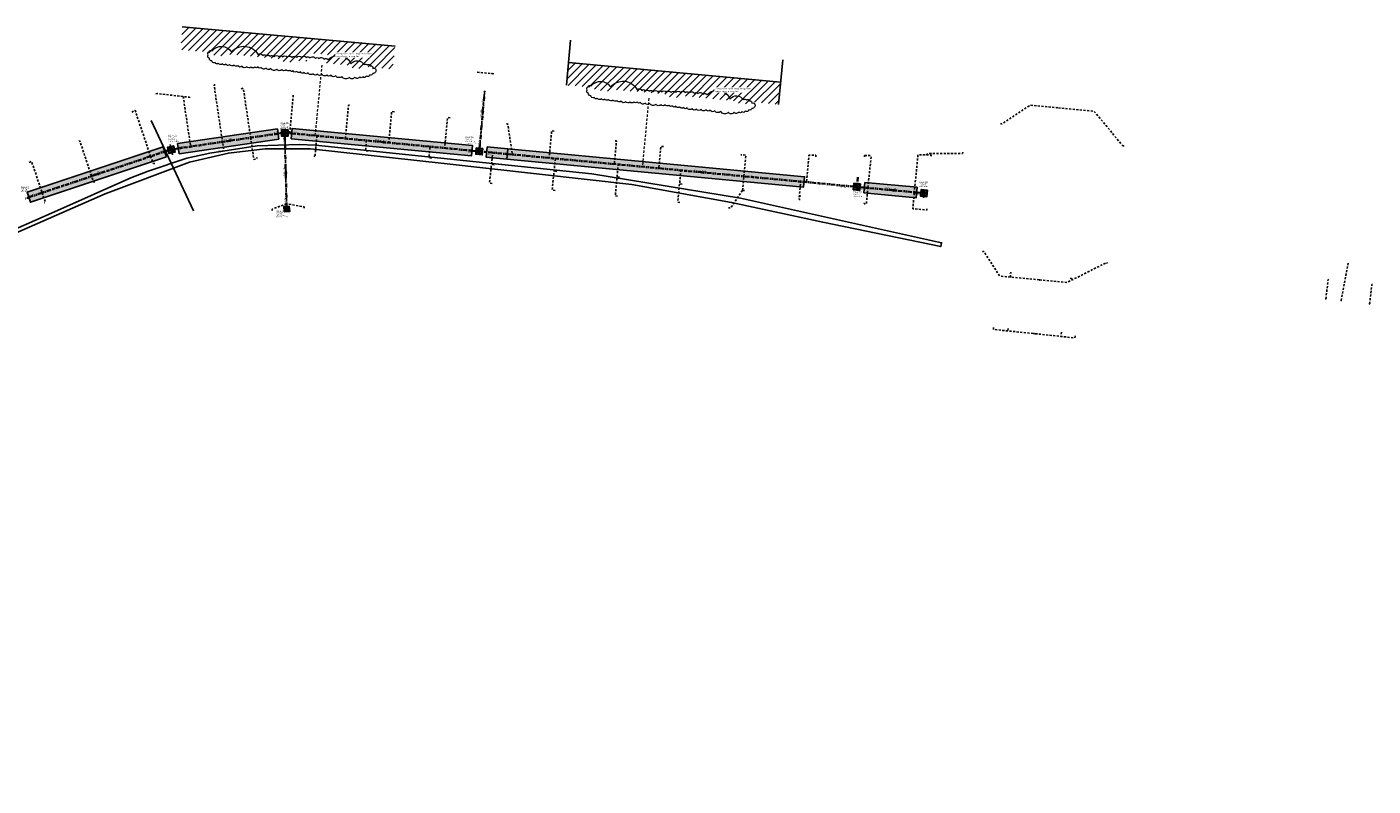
# Model space of a CAD drawing. Header units: metres. Extents: x 0 to 200176, y 0 to 356276.
# Tile 6 of 52: x 197809 to 198129, y 355981 to 356162. Entities that reach past the tile are written whole.
import ezdxf
from ezdxf.enums import TextEntityAlignment as Align

# ---------------------------------------------------------------- set-up
doc = ezdxf.new("R2010")
doc.units = ezdxf.units.M
for name, pattern in [('RI-HWA_HUISAANSLUITING', [4.8, 3, -1.8]), ('RI-HWA_KOLKAANSLUITING', [4.3, 2.5, -1.8]), ('RI-ITR', [10.4, 5, -1.8, 0, -1.8, 0, -1.8])]:
    doc.linetypes.add(name, pattern=pattern)
for name, color, linetype, lineweight in [('-Verhard oppervlak-A', 210, 'Continuous', 5), ('N-WE-RI-HWA_HUISAANSLUITING_PVC-G', 150, 'RI-HWA_HUISAANSLUITING', 18), ('N-WE-RI-ITR_STROOMRICHTING-S', 170, 'Continuous', 25), ('N-WE-RI-ITR_TRANSPORTLEIDING-G', 170, 'RI-ITR', 35), ('X-XX-AL-AANPIJLING-M', 7, 'Continuous', 18)]:
    doc.layers.add(name, color=color, linetype=linetype, lineweight=lineweight)
for name, color, linetype in [('N-WE-RI-HWA_HULPSTUK_INLAAT_HUISAANSLUITING-S', 150, 'Continuous'), ('N-WE-RI-HWA_HULPSTUK_INLAAT_KOLK-S', 150, 'Continuous'), ('N-WE-RI-HWA_KOLKAANSLUITING_PVC-G', 150, 'RI-HWA_KOLKAANSLUITING'), ('N-WE-RI-HWA_RIOOLPUT-T25', 150, 'Continuous'), ('N-WE-RI-HWA_RIOOLPUT_INSPECTIEPUT_1250X1250-S', 150, 'Continuous'), ('N-WE-RI-ITR_HULPSTUK_EINDKAP-S', 170, 'Continuous'), ('N-WE-RI-ITR_RIOOLPUT-T25', 170, 'Continuous'), ('N-WE-RI-ITR_RIOOLPUT_INSPECTIEPUT_1000X1000-S', 170, 'Continuous'), ('N-WE-RI-ITR_RIOOLPUT_INSPECTIEPUT_1250X1250-S', 170, 'Continuous')]:
    doc.layers.add(name, color=color, linetype=linetype)
doc.layers.add('N-WE-RI-ITR-LAVAPAKKET-S', color=7, linetype='Continuous', lineweight=25, true_color=0xc8fefd)
doc.layers.add('X-XX-AL-HULPLIJNEN', color=4, linetype='Continuous', lineweight=25, plot=False)
doc.styles.add('NLCS-ISO', font='NLCS-ISO.ttf')
doc.styles.add('NLCS-ISO-M500-T18', font='NLCS-ISO.ttf')

# ---------------------------------------------------------------- blocks, each defined once
blk = doc.blocks.new('*U378')
at = {"ltscale": 0.1}
blk.add_hatch(color=256, dxfattribs=at).paths.add_polyline_path([(-2.5, 0), (2.5, -0.8), (2.5, 0.8)])
at = {"ltscale": 0.1, "flags": 128}
blk.add_lwpolyline([(-2.5, 0), (2.5, -0.8), (2.5, 0.8)], close=True, dxfattribs=at)
at = {"ltscale": 0.1, "style": 'NLCS-ISO'}
for tag, p in [('MAT', (-1, 0.5)), ('BOBL', (-250.3, -3.2))]:
    blk.add_attdef(tag, text='', height=1.8, dxfattribs=at).set_placement(p, align=Align.BOTTOM_RIGHT)
for tag, p in [('DIA', (1, 0.5)), ('BOBR', (166.2, -3.2))]:
    blk.add_attdef(tag, text='', height=1.8, dxfattribs=at).set_placement(p, align=Align.BOTTOM_LEFT)
blk.add_attdef('JVA', text='', height=1.8, dxfattribs=at).set_placement((0, -1), align=Align.TOP_CENTER)
blk = doc.blocks.new('*U379')
at = {"ltscale": 0.1}
blk.add_hatch(color=256, dxfattribs=at).paths.add_polyline_path([(-2.5, 0), (2.5, -0.8), (2.5, 0.8)])
at = {"ltscale": 0.1, "flags": 128}
blk.add_lwpolyline([(-2.5, 0), (2.5, -0.8), (2.5, 0.8)], close=True, dxfattribs=at)
at = {"ltscale": 0.1, "style": 'NLCS-ISO'}
for tag, p in [('BOBL', (-100.7, 0)), ('MAT', (-1, 0.5))]:
    blk.add_attdef(tag, text='', height=1.8, dxfattribs=at).set_placement(p, align=Align.BOTTOM_RIGHT)
for tag, p in [('DIA', (1, 0.5)), ('BOBR', (100.5, -3.2))]:
    blk.add_attdef(tag, text='', height=1.8, dxfattribs=at).set_placement(p, align=Align.BOTTOM_LEFT)
blk.add_attdef('JVA', text='', height=1.8, dxfattribs=at).set_placement((0, -1), align=Align.TOP_CENTER)
blk = doc.blocks.new('*U380')
at = {"ltscale": 0.1}
blk.add_hatch(color=256, dxfattribs=at).paths.add_polyline_path([(-2.5, 0), (2.5, -0.8), (2.5, 0.8)])
at = {"ltscale": 0.1, "flags": 128}
blk.add_lwpolyline([(-2.5, 0), (2.5, -0.8), (2.5, 0.8)], close=True, dxfattribs=at)
at = {"ltscale": 0.1, "style": 'NLCS-ISO'}
for tag, p in [('BOBL', (-53.4, 0)), ('MAT', (-1, 0.5))]:
    blk.add_attdef(tag, text='', height=1.8, dxfattribs=at).set_placement(p, align=Align.BOTTOM_RIGHT)
for tag, p in [('DIA', (1, 0.5)), ('BOBR', (53.3, 0))]:
    blk.add_attdef(tag, text='', height=1.8, dxfattribs=at).set_placement(p, align=Align.BOTTOM_LEFT)
blk.add_attdef('JVA', text='', height=1.8, dxfattribs=at).set_placement((0, -1), align=Align.TOP_CENTER)
blk = doc.blocks.new('*U381')
at = {"ltscale": 0.1}
blk.add_hatch(color=256, dxfattribs=at).paths.add_polyline_path([(-2.5, 0), (2.5, -0.8), (2.5, 0.8)])
at = {"ltscale": 0.1, "flags": 128}
blk.add_lwpolyline([(-2.5, 0), (2.5, -0.8), (2.5, 0.8)], close=True, dxfattribs=at)
at = {"ltscale": 0.1, "style": 'NLCS-ISO'}
for tag, p in [('BOBL', (-77.9, 0)), ('MAT', (-1, 0.5))]:
    blk.add_attdef(tag, text='', height=1.8, dxfattribs=at).set_placement(p, align=Align.BOTTOM_RIGHT)
for tag, p in [('DIA', (1, 0.5)), ('BOBR', (78.5, 0))]:
    blk.add_attdef(tag, text='', height=1.8, dxfattribs=at).set_placement(p, align=Align.BOTTOM_LEFT)
blk.add_attdef('JVA', text='', height=1.8, dxfattribs=at).set_placement((0, -1), align=Align.TOP_CENTER)
blk = doc.blocks.new('N-SRI-VWA-PUT-T')
at = {"style": 'NLCS-ISO'}
for tag, p, height in [('PUTNUMMER', (0, 0), 0.5), ('OVERSTORTHOOGTE', (0, -1.24), 0.25), ('PUTAFMETING', (0, -0.85), 0.25), ('PUTHOOGTE', (0, -0.46), 0.36)]:
    blk.add_attdef(tag, p, '', height=height, dxfattribs=at)
blk = doc.blocks.new('N-SRI-ITR-PUT-1250X1250-SO')
h = blk.add_hatch(color=256)
h.dxf.hatch_style = 1
edge = h.paths.add_edge_path()
edge.add_arc((0, 0), 0.4, 0, 360)
at = {"lineweight": -3}
for points in [[(0.77, 0.77), (-0.78, 0.77), (-0.78, -0.78), (0.77, -0.78)], [(0.62, 0.62), (-0.63, 0.62), (-0.63, -0.63), (0.62, -0.63)]]:
    blk.add_lwpolyline(points, close=True, dxfattribs=at)
blk.add_circle((0, 0), 0.4)
blk = doc.blocks.new('N-SRI-HWA-HULP_INLAAT_KOLK-SO')
h = blk.add_hatch(color=256)
edge = h.paths.add_edge_path()
edge.add_arc((0, 0), 0.05, 0, 360)
blk.add_circle((0, 0), 0.05)
blk = doc.blocks.new('N-SRI-ITR-PUT-1000X1000-SO')
h = blk.add_hatch(color=256)
h.dxf.hatch_style = 1
edge = h.paths.add_edge_path()
edge.add_arc((0, 0), 0.4, 0, 360)
at = {"lineweight": -3}
for points in [[(0.65, 0.65), (-0.65, 0.65), (-0.65, -0.65), (0.65, -0.65)], [(0.5, 0.5), (-0.5, 0.5), (-0.5, -0.5), (0.5, -0.5)]]:
    blk.add_lwpolyline(points, close=True, dxfattribs=at)
blk.add_circle((0, 0), 0.4)
blk = doc.blocks.new('N-SRI-HWA-PUT-1250X1250-SO')
h = blk.add_hatch(color=256)
h.dxf.hatch_style = 1
edge = h.paths.add_edge_path()
edge.add_arc((0, 0), 0.4, 0, 360)
at = {"lineweight": -3}
for points in [[(0.77, 0.77), (-0.78, 0.77), (-0.78, -0.78), (0.77, -0.78)], [(0.62, 0.62), (-0.63, 0.62), (-0.63, -0.63), (0.62, -0.63)]]:
    blk.add_lwpolyline(points, close=True, dxfattribs=at)
blk.add_circle((0, 0), 0.4)
blk = doc.blocks.new('*U418')
at = {"ltscale": 0.1}
blk.add_hatch(color=256, dxfattribs=at).paths.add_polyline_path([(-2.5, 0), (2.5, -0.8), (2.5, 0.8)])
at = {"ltscale": 0.1, "flags": 128}
blk.add_lwpolyline([(-2.5, 0), (2.5, -0.8), (2.5, 0.8)], close=True, dxfattribs=at)
at = {"ltscale": 0.1, "style": 'NLCS-ISO'}
for tag, p in [('MAT', (-1, 0.5)), ('BOBL', (-31.2, -3.2))]:
    blk.add_attdef(tag, text='', height=1.8, dxfattribs=at).set_placement(p, align=Align.BOTTOM_RIGHT)
for tag, p in [('DIA', (1, 0.5)), ('BOBR', (27.2, -3.2))]:
    blk.add_attdef(tag, text='', height=1.8, dxfattribs=at).set_placement(p, align=Align.BOTTOM_LEFT)
blk.add_attdef('JVA', text='', height=1.8, dxfattribs=at).set_placement((0, -1), align=Align.TOP_CENTER)
blk = doc.blocks.new('N-SRI-ITR-HULP_EINDKAP-SO')
for p, q in [((0, -6), (0, 6)), ((0, 6), (3, 6)), ((0, -6), (3, -6))]:
    blk.add_line(p, q)
blk = doc.blocks.new('*U425')
at = {"ltscale": 0.1}
blk.add_hatch(color=256, dxfattribs=at).paths.add_polyline_path([(2.5, 0), (-2.5, -0.8), (-2.5, 0.8)])
at = {"ltscale": 0.1, "flags": 128}
blk.add_lwpolyline([(2.5, 0), (-2.5, -0.8), (-2.5, 0.8)], close=True, dxfattribs=at)
at = {"ltscale": 0.1, "style": 'NLCS-ISO'}
for tag, p in [('BOBL', (-31.7, 0)), ('MAT', (-1, 0.5))]:
    blk.add_attdef(tag, text='', height=1.8, dxfattribs=at).set_placement(p, align=Align.BOTTOM_RIGHT)
for tag, p in [('DIA', (1, 0.5)), ('BOBR', (32.9, 0))]:
    blk.add_attdef(tag, text='', height=1.8, dxfattribs=at).set_placement(p, align=Align.BOTTOM_LEFT)
blk.add_attdef('JVA', text='', height=1.8, dxfattribs=at).set_placement((0, -1), align=Align.TOP_CENTER)
blk = doc.blocks.new('*U426')
at = {"ltscale": 0.1}
blk.add_hatch(color=256, dxfattribs=at).paths.add_polyline_path([(-2.5, 0), (2.5, -0.8), (2.5, 0.8)])
at = {"ltscale": 0.1, "flags": 128}
blk.add_lwpolyline([(-2.5, 0), (2.5, -0.8), (2.5, 0.8)], close=True, dxfattribs=at)
at = {"ltscale": 0.1, "style": 'NLCS-ISO'}
for tag, p in [('BOBL', (-31.7, 0)), ('MAT', (-1, 0.5))]:
    blk.add_attdef(tag, text='', height=1.8, dxfattribs=at).set_placement(p, align=Align.BOTTOM_RIGHT)
for tag, p in [('DIA', (1, 0.5)), ('BOBR', (8.6, 0))]:
    blk.add_attdef(tag, text='', height=1.8, dxfattribs=at).set_placement(p, align=Align.BOTTOM_LEFT)
blk.add_attdef('JVA', text='', height=1.8, dxfattribs=at).set_placement((0, -1), align=Align.TOP_CENTER)
blk = doc.blocks.new('N-SRI-HWA-HULP_INLAAT_HUISAANSLUITING-SO')
h = blk.add_hatch(color=256)
h.dxf.hatch_style = 1
h.paths.add_polyline_path([(-0.04, 0.04, 0.198912), (-0.05, 0, 0.198912), (-0.04, -0.04), (0, 0)])
h = blk.add_hatch(color=256)
h.dxf.hatch_style = 1
h.paths.add_polyline_path([(0.04, -0.04, 0.198912), (0.05, 0, 0.198912), (0.04, 0.04), (0, 0)])
for p, q in [((-0.04, 0.04), (0.04, -0.04)), ((-0.04, -0.04), (0.04, 0.04))]:
    blk.add_line(p, q)
blk.add_circle((0, 0), 0.05)

msp = doc.modelspace()

# ---------------------------------------------------------------- hatches: boundary and pattern name
at = {"layer": '-Verhard oppervlak-A'}
h = msp.add_hatch(dxfattribs=at)
h.set_pattern_fill('ANSI31', color=256, scale=0.4)
h.paths.add_polyline_path([(197875.845, 356159.394), (197845.746, 356162.104), (197845.258, 356156.681), (197849.125, 356156.339), (197852.005, 356156.085), (197851.94, 356155.48), (197852.134, 356155.463), (197852.281, 356155.451), (197852.839, 356155.403), (197855.492, 356155.177), (197855.553, 356155.717), (197858.541, 356155.436), (197858.541, 356155.441), (197860.372, 356155.26), (197862.303, 356155.068), (197862.306, 356155.104), (197866.032, 356154.762), (197866.031, 356154.75), (197867.857, 356154.582), (197868.756, 356154.499), (197868.712, 356153.958), (197868.999, 356153.932), (197871.997, 356153.655), (197872.238, 356153.633), (197872.29, 356154.171), (197875.341, 356153.896)])
h = msp.add_hatch(dxfattribs=at)
h.set_pattern_fill('ANSI31', color=256, scale=0.4)
h.paths.add_polyline_path([(197896.37, 356157.547), (197875.845, 356159.394), (197875.529, 356155.948), (197880.244, 356155.518), (197880.043, 356153.482), (197882.846, 356153.205), (197882.847, 356153.213), (197885.517, 356152.982), (197885.471, 356152.416), (197885.813, 356152.386), (197887.251, 356152.259), (197888.961, 356152.107), (197889.015, 356152.102), (197889.089, 356152.72), (197891.951, 356152.424), (197895.849, 356152.021)])
h = msp.add_hatch(dxfattribs=at)
h.set_pattern_fill('ANSI31', color=256, scale=0.4)
h.paths.add_polyline_path([(197958.179, 356151.715), (197937.685, 356153.605), (197937.208, 356148.223), (197940.171, 356147.977), (197941.055, 356147.903), (197943.958, 356147.662), (197943.91, 356147.075), (197944.131, 356147.054), (197945.663, 356146.907), (197947.455, 356146.734), (197947.515, 356147.282), (197950.509, 356147.016), (197950.509, 356147.014), (197952.968, 356146.796), (197957.698, 356146.363)])
h = msp.add_hatch(dxfattribs=at)
h.set_pattern_fill('ANSI31', color=256, scale=0.4)
h.paths.add_polyline_path([(197988.298, 356148.938), (197958.179, 356151.715), (197957.698, 356146.363), (197957.655, 356145.887), (197957.648, 356145.804), (197957.969, 356145.775), (197958.024, 356146.329), (197960.738, 356146.06), (197960.71, 356145.531), (197961.016, 356145.503), (197964.238, 356145.208), (197964.281, 356145.751), (197965.227, 356145.662), (197967.338, 356145.463), (197967.332, 356145.413), (197970.994, 356145.069), (197970.996, 356145.082), (197972.751, 356144.909), (197974.785, 356144.708), (197974.785, 356144.704), (197977.467, 356144.48), (197977.425, 356143.991), (197977.714, 356143.964), (197980.237, 356143.725), (197980.726, 356143.679), (197980.974, 356143.658), (197981.02, 356144.255), (197983.921, 356143.969), (197987.783, 356143.588)])
at = {"layer": 'N-WE-RI-ITR-LAVAPAKKET-S', "transparency": 33554585}
h = msp.add_hatch(color=256, dxfattribs=at)
h.dxf.hatch_style = 1
h.paths.add_polyline_path([(197555.362, 355981.195), (197555.556, 355983.688), (197532.927, 355985.45), (197532.733, 355982.958)])
h.paths.add_polyline_path([(197577.769, 355985.136), (197577.267, 355987.585), (197558.409, 355983.72), (197558.912, 355981.271)])
h.paths.add_polyline_path([(197593.384, 355991.083), (197592.438, 355993.395), (197580.24, 355988.408), (197581.19, 355986.084)])
h.paths.add_polyline_path([(197632.536, 356023.397), (197630.944, 356025.274), (197594.856, 355994.792), (197596.414, 355992.947)])
h.paths.add_polyline_path([(197661.113, 356047.487), (197659.503, 356049.398), (197633.656, 356027.565), (197635.25, 356025.685)])
h.paths.add_polyline_path([(197696.762, 356069.139), (197695.478, 356071.285), (197662.38, 356051.478), (197663.664, 356049.332)])
h.paths.add_polyline_path([(197738.522, 356088.308), (197737.53, 356090.604), (197734.178, 356089.082), (197698.622, 356072.937), (197699.656, 356070.661), (197735.211, 356086.806)])
h.paths.add_polyline_path([(197806.445, 356119.134), (197805.412, 356121.41), (197740.763, 356092.071), (197741.755, 356089.776)])
h.paths.add_polyline_path([(197841.876, 356131.156), (197841.084, 356133.525), (197808.717, 356122.713), (197809.509, 356120.341)])
h.paths.add_polyline_path([(197868.701, 356135.381), (197868.337, 356137.849), (197844.538, 356134.348), (197844.903, 356131.872)])
h.paths.add_polyline_path([(197918.338, 356133.521), (197918.097, 356131.035), (197923.054, 356130.564), (197993.751, 356123.932), (197993.984, 356126.42), (197923.273, 356133.052)])
h.paths.add_polyline_path([(197914.563, 356131.371), (197914.804, 356133.857), (197871.887, 356137.936), (197871.651, 356135.448)])
h.paths.add_polyline_path([(198020.556, 356121.417), (198020.797, 356123.905), (198008.327, 356125.075), (198008.087, 356122.587)])

# ---------------------------------------------------------------- linework, layer by layer
at = {"layer": 'N-WE-RI-HWA_HUISAANSLUITING_PVC-G', "ltscale": 0.2, "flags": 128}
for points in [[(197878.91, 356153.029), (197877.294, 356136.218)], [(197956.844, 356145.098), (197955.313, 356128.8)]]:
    msp.add_lwpolyline(points, dxfattribs=at)
at = {"layer": 'N-WE-RI-HWA_KOLKAANSLUITING_PVC-G', "ltscale": 0.2, "flags": 128}
for points in [[(197915.98, 356151.314), (197919.511, 356150.994)], [(197919.916, 356150.95), (197919.511, 356150.994)], [(197853.528, 356148.314), (197853.229, 356148.287), (197855.241, 356134.726)], [(197859.696, 356147.391), (197860.202, 356147.494), (197861.956, 356135.726)], [(197839.344, 356146.167), (197839.635, 356146.24), (197847.359, 356145.34), (197847.419, 356145.046)], [(197845.878, 356145.513), (197847.655, 356133.588)], [(197871.254, 356136.799), (197872.123, 356145.836), (197871.827, 356145.884)], [(197884.525, 356135.523), (197885.292, 356143.499), (197885.586, 356143.44)], [(198040.772, 356139.198), (198040.938, 356138.947), (198047.78, 356143.471), (198054.167, 356142.864)], [(197833.609, 356141.817), (197834.409, 356142.259), (197838.103, 356131.271)], [(197896.222, 356141.917), (197895.577, 356141.979), (197894.861, 356134.529)], [(197909.531, 356140.471), (197908.886, 356140.533), (197908.186, 356133.248)], [(198069.937, 356133.668), (198062.992, 356142.024), (198054.167, 356142.864)], [(197922.915, 356139.016), (197923.214, 356138.984), (197924.346, 356131.694)], [(197934.34, 356137.259), (197933.699, 356137.363), (197933.09, 356130.873)], [(197821.003, 356134.86), (197821.226, 356134.983), (197824.045, 356126.543)], [(197854.331, 356132.396), (197855.565, 356132.55), (197855.241, 356134.726)], [(197861.956, 356135.726), (197862.733, 356130.511), (197863.211, 356130.582), (197863.529, 356130.976)], [(197877.769, 356136.172), (197877.352, 356131.829), (197877.282, 356131.1), (197877.048, 356131.375)], [(197889.968, 356132.548), (197889.323, 356132.61), (197889.556, 356135.039)], [(197948.864, 356134.978), (197949.16, 356134.931), (197948.643, 356129.416)], [(197960.379, 356133.587), (197959.734, 356133.65), (197959.244, 356128.422)], [(197839.091, 356129.605), (197838.8, 356129.534), (197838.097, 356131.287)], [(197905.104, 356130.903), (197904.458, 356130.965), (197904.71, 356133.582)], [(197919.519, 356124.804), (197918.893, 356124.864), (197919.64, 356132.146)], [(197934.57, 356123.168), (197933.827, 356123.242), (197934.585, 356130.734)], [(197979.521, 356126.52), (197979.991, 356131.54), (197978.768, 356131.658)], [(197996.662, 356131.138), (197996.661, 356131.521), (197995.034, 356131.518), (197994.434, 356125.122)], [(198008.291, 356131.16), (198008.291, 356131.46)], [(198008.291, 356131.46), (198009.629, 356131.46), (198009.856, 356131.234), (198009.066, 356123.75)], [(198024.124, 356131.32), (198024.124, 356131.62), (198020.995, 356131.62), (198020.16, 356122.709)], [(198031.727, 356132.266), (198031.644, 356131.977), (198023.613, 356131.977), (198022.971, 356131.62)], [(197809.184, 356129.835), (197809.732, 356130.078), (197812.254, 356122.579)], [(197920.016, 356129.283), (197919.371, 356129.345)], [(197934.928, 356127.662), (197934.302, 356127.722)], [(197949.429, 356121.775), (197948.868, 356121.829), (197949.558, 356129.33)], [(197964.237, 356120.296), (197963.747, 356120.343), (197964.514, 356127.928)], [(197824.805, 356125.222), (197824.524, 356125.12), (197824.045, 356126.543)], [(197949.862, 356126.281), (197949.277, 356126.337)], [(197964.774, 356124.661), (197964.213, 356124.715)], [(197979.181, 356123.157), (197979.521, 356126.52)], [(197992.961, 356120.964), (197992.663, 356120.996), (197993.062, 356125.251)], [(197812.254, 356122.579), (197813.019, 356120.303), (197812.703, 356120.163)], [(197979.181, 356123.157), (197976.397, 356118.971), (197975.857, 356119.03)], [(197979.694, 356123.107), (197979.181, 356123.159)], [(197993.092, 356121.818), (197992.743, 356121.851)], [(198008.232, 356120.209), (198008.209, 356119.96), (198008.706, 356119.913), (198009.066, 356123.75)], [(198023.163, 356118.772), (198023.135, 356118.473), (198019.793, 356118.795), (198020.16, 356122.709)], [(197867.117, 356118.404), (197867.092, 356118.703), (197870.504, 356119.972)], [(197874.698, 356118.954), (197874.673, 356119.253), (197870.504, 356119.972)], [(198036.397, 356108.549), (198036.649, 356108.711), (198040.474, 356102.755), (198050.006, 356101.831)], [(198050.006, 356101.831), (198056.527, 356101.199), (198066.004, 356105.977), (198066.139, 356105.709)], [(198121.874, 356096.914), (198123.6, 356105.932)], [(198043.32, 356103.531), (198043.021, 356103.511), (198043.09, 356102.502)], [(198057.311, 356102.268), (198058.044, 356101.964)], [(198118.242, 356097.303), (198118.772, 356101.89), (198119.07, 356101.856)], [(198128.664, 356096.13), (198129.193, 356100.717), (198129.492, 356100.683)], [(198038.999, 356090.475), (198039.004, 356090.013), (198048.721, 356089.037)], [(198042.5, 356090.276), (198042.439, 356089.668)], [(198058.489, 356088.481), (198058.386, 356087.998), (198048.721, 356089.037)], [(198055.198, 356089.371), (198055.089, 356088.353)]]:
    msp.add_lwpolyline(points, dxfattribs=at)
at = {"layer": 'N-WE-RI-ITR-LAVAPAKKET-S', "flags": 128}
for points in [[(197868.337, 356137.849), (197844.538, 356134.348)], [(197868.337, 356137.849), (197868.701, 356135.381)], [(197871.651, 356135.448), (197871.887, 356137.936)], [(197871.651, 356135.448), (197914.563, 356131.371), (197914.804, 356133.857), (197871.887, 356137.936)], [(197844.538, 356134.348), (197844.903, 356131.872)], [(197844.903, 356131.872), (197868.701, 356135.381)], [(197841.084, 356133.525), (197808.717, 356122.713), (197809.509, 356120.341), (197841.876, 356131.156)], [(197841.876, 356131.156), (197841.084, 356133.525)], [(198008.087, 356122.587), (198020.556, 356121.417), (198020.797, 356123.905), (198008.327, 356125.075)], [(198008.087, 356122.587), (198008.327, 356125.075)]]:
    msp.add_lwpolyline(points, dxfattribs=at)
msp.add_lwpolyline([(197918.338, 356133.521), (197918.097, 356131.035), (197923.054, 356130.564), (197993.751, 356123.932), (197993.984, 356126.42), (197923.273, 356133.052)], close=True, dxfattribs=at)
at = {"layer": 'N-WE-RI-ITR_TRANSPORTLEIDING-G', "ltscale": 0.2, "flags": 128}
for points in [[(197916.511, 356133.075), (197917.712, 356146.72)], [(197869.487, 356136.848), (197843.659, 356133)], [(197915.829, 356132.513), (197870.737, 356136.848)], [(197870.112, 356136.223), (197870.523, 356119.209)], [(197842.439, 356132.729), (197808.122, 356121.189)], [(198005.817, 356124.054), (197917.073, 356132.393)], [(198006.684, 356126.288), (198006.543, 356124.584)], [(198021.821, 356122.554), (198007.062, 356123.938)]]:
    msp.add_lwpolyline(points, dxfattribs=at)
at = {"layer": 'X-XX-AL-AANPIJLING-M', "flags": 128}
for points in [[(197852.804, 356156.425, -0.5205671), (197857.376, 356156.149, -0.5205671), (197857.376, 356156.149, -0.5205671), (197863.767, 356155.489, -0.5205671), (197863.767, 356155.489, -0.5205671), (197864.869, 356155.323, -0.5205671), (197864.869, 356155.323, -0.5205671), (197865.75, 356155.213, -0.5205671), (197865.75, 356155.213, -0.5205671), (197866.577, 356155.158, -0.5205671), (197866.577, 356155.158, -0.5205671), (197867.568, 356154.993, -0.5205671), (197867.568, 356154.993, -0.5205671), (197868.67, 356154.993, -0.5205671), (197868.67, 356154.993, -0.5205671), (197869.552, 356154.993, -0.5205671), (197869.552, 356154.993, -0.5205671), (197870.598, 356154.883, -0.5205671), (197870.598, 356154.883, -0.5205671), (197871.81, 356154.828, -0.5205671), (197871.81, 356154.828, -0.5205671), (197872.967, 356154.828, -0.5205671), (197872.967, 356154.828, -0.5205671), (197874.069, 356154.828, -0.5205671), (197874.069, 356154.828, -0.5205671), (197875.226, 356154.828, -0.5205671), (197875.226, 356154.828, -0.5205671), (197876.108, 356154.718, -0.5205671), (197876.108, 356154.718, -0.5205671), (197877.375, 356154.608, -0.5205671), (197877.375, 356154.608, -0.5205671), (197878.201, 356154.553, -0.5205671), (197878.201, 356154.553, -0.5205671), (197879.468, 356154.387, -0.5205671), (197879.468, 356154.387, -0.5205671), (197880.405, 356154.332, -0.5205671), (197880.405, 356154.332, -0.5205671), (197885.859, 356153.341, -0.5205671), (197885.859, 356153.341, -0.5205671), (197888.999, 356153.121, -0.5205671), (197888.999, 356153.121, -0.5205671), (197889.77, 356153.011, -0.5205671), (197889.77, 356153.011, -0.5205671), (197890.542, 356152.846, -0.5205671), (197890.542, 356152.846, -0.5205671), (197891.093, 356152.24, -0.5205671), (197891.093, 356152.24, -0.5205671), (197891.809, 356151.965, -0.5205671), (197891.809, 356151.965, -0.5205671), (197891.093, 356151.029, -0.5205671), (197891.093, 356151.029, -0.5205671), (197890.376, 356150.698, -0.5205671), (197890.376, 356150.698, -0.5205671), (197889.495, 356150.368, -0.5205671), (197889.495, 356150.368, -0.5205671), (197888.724, 356150.203, -0.5205671), (197888.724, 356150.203, -0.5205671), (197887.952, 356150.203, -0.5205671), (197887.952, 356150.203, -0.5205671), (197886.795, 356150.093, -0.5205671), (197886.795, 356150.093, -0.5205671), (197885.473, 356150.093, -0.5205671), (197885.473, 356150.093, -0.5205671), (197883.655, 356150.313, -0.5205671), (197883.655, 356150.313, -0.5205671), (197882.223, 356150.478, -0.5205671), (197882.223, 356150.478, -0.5205671), (197881.121, 356150.588, -0.5205671), (197881.121, 356150.588, -0.5205671), (197880.184, 356150.698, -0.5205671), (197880.184, 356150.698, -0.5205671), (197878.972, 356150.808, -0.5205671), (197878.972, 356150.808, -0.5205671), (197877.87, 356150.864, -0.5205671), (197877.87, 356150.864, -0.5205671), (197876.824, 356150.974, -0.5205671), (197876.824, 356150.974, -0.5205671), (197875.667, 356151.139, -0.5205671), (197875.667, 356151.139, -0.5205671), (197874.73, 356151.249, -0.5205671), (197874.73, 356151.249, -0.5205671), (197873.849, 356151.414, -0.5205671), (197873.849, 356151.414, -0.5205671), (197872.967, 356151.524, -0.5205671), (197872.967, 356151.524, -0.5205671), (197872.086, 356151.634, -0.5205671), (197872.086, 356151.634, -0.5205671), (197871.315, 356151.8, -0.5205671), (197871.315, 356151.8, -0.5205671), (197870.433, 356151.91, -0.5205671), (197870.433, 356151.91, -0.5205671), (197869.386, 356151.965, -0.5205671), (197869.386, 356151.965, -0.5205671), (197868.174, 356152.02, -0.5205671), (197868.174, 356152.02, -0.5205671), (197866.742, 356152.185, -0.5205671), (197866.742, 356152.185, -0.5205671), (197865.64, 356152.295, -0.5205671), (197865.64, 356152.295, -0.5205671), (197864.483, 356152.46, -0.5205671), (197864.483, 356152.46, -0.5205671), (197863.712, 356152.57, -0.5205671), (197863.712, 356152.57, -0.5205671), (197862.941, 356152.57, -0.5205671), (197862.941, 356152.57, -0.5205671), (197862.004, 356152.57, -0.5205671), (197862.004, 356152.57, -0.5205671), (197861.012, 356152.625, -0.5205671), (197861.012, 356152.625, -0.5205671), (197859.91, 356152.736, -0.5205671), (197859.91, 356152.736, -0.5205671), (197858.919, 356152.901, -0.5205671), (197858.919, 356152.901, -0.5205671), (197858.037, 356153.011, -0.5205671), (197858.037, 356153.011, -0.5205671), (197856.935, 356153.176, -0.5205671), (197856.935, 356153.176, -0.5205671), (197855.999, 356153.231, -0.5205671), (197855.999, 356153.231, -0.5205671), (197855.228, 356153.341, -0.5205671), (197855.228, 356153.341, -0.5205671), (197854.236, 356153.451, -0.5205671), (197854.236, 356153.451, -0.5205671), (197853.465, 356153.617, -0.5205671), (197853.465, 356153.617, -0.5205671), (197852.693, 356154.057, -0.5205671), (197852.693, 356154.057, -0.5205671), (197852.142, 356154.608, -0.5205671), (197852.142, 356154.608, -0.5205671), (197851.812, 356155.434, -0.5205671), (197851.812, 356155.434, -0.5205671), (197852.087, 356156.204, -0.5205671), (197852.087, 356156.204, -0.5205671)], [(197943.151, 356148.093, -0.5205671), (197947.724, 356147.818, -0.5205671), (197947.724, 356147.818, -0.5205671), (197954.114, 356147.157, -0.5205671), (197954.114, 356147.157, -0.5205671), (197955.216, 356146.992, -0.5205671), (197955.216, 356146.992, -0.5205671), (197956.098, 356146.881, -0.5205671), (197956.098, 356146.881, -0.5205671), (197956.924, 356146.826, -0.5205671), (197956.924, 356146.826, -0.5205671), (197957.916, 356146.661, -0.5205671), (197957.916, 356146.661, -0.5205671), (197959.017, 356146.661, -0.5205671), (197959.017, 356146.661, -0.5205671), (197959.899, 356146.661, -0.5205671), (197959.899, 356146.661, -0.5205671), (197960.946, 356146.551, -0.5205671), (197960.946, 356146.551, -0.5205671), (197962.158, 356146.496, -0.5205671), (197962.158, 356146.496, -0.5205671), (197963.315, 356146.496, -0.5205671), (197963.315, 356146.496, -0.5205671), (197964.416, 356146.496, -0.5205671), (197964.416, 356146.496, -0.5205671), (197965.573, 356146.496, -0.5205671), (197965.573, 356146.496, -0.5205671), (197966.455, 356146.386, -0.5205671), (197966.455, 356146.386, -0.5205671), (197967.722, 356146.276, -0.5205671), (197967.722, 356146.276, -0.5205671), (197968.548, 356146.221, -0.5205671), (197968.548, 356146.221, -0.5205671), (197969.815, 356146.056, -0.5205671), (197969.815, 356146.056, -0.5205671), (197970.752, 356146, -0.5205671), (197970.752, 356146, -0.5205671), (197976.206, 356145.009, -0.5205671), (197976.206, 356145.009, -0.5205671), (197979.346, 356144.789, -0.5205671), (197979.346, 356144.789, -0.5205671), (197980.118, 356144.679, -0.5205671), (197980.118, 356144.679, -0.5205671), (197980.889, 356144.514, -0.5205671), (197980.889, 356144.514, -0.5205671), (197981.44, 356143.908, -0.5205671), (197981.44, 356143.908, -0.5205671), (197982.156, 356143.633, -0.5205671), (197982.156, 356143.633, -0.5205671), (197981.44, 356142.697, -0.5205671), (197981.44, 356142.697, -0.5205671), (197980.724, 356142.366, -0.5205671), (197980.724, 356142.366, -0.5205671), (197979.842, 356142.036, -0.5205671), (197979.842, 356142.036, -0.5205671), (197979.071, 356141.871, -0.5205671), (197979.071, 356141.871, -0.5205671), (197978.3, 356141.871, -0.5205671), (197978.3, 356141.871, -0.5205671), (197977.143, 356141.761, -0.5205671), (197977.143, 356141.761, -0.5205671), (197975.821, 356141.761, -0.5205671), (197975.821, 356141.761, -0.5205671), (197974.002, 356141.981, -0.5205671), (197974.002, 356141.981, -0.5205671), (197972.57, 356142.146, -0.5205671), (197972.57, 356142.146, -0.5205671), (197971.468, 356142.256, -0.5205671), (197971.468, 356142.256, -0.5205671), (197970.532, 356142.366, -0.5205671), (197970.532, 356142.366, -0.5205671), (197969.32, 356142.477, -0.5205671), (197969.32, 356142.477, -0.5205671), (197968.218, 356142.532, -0.5205671), (197968.218, 356142.532, -0.5205671), (197967.171, 356142.642, -0.5205671), (197967.171, 356142.642, -0.5205671), (197966.014, 356142.807, -0.5205671), (197966.014, 356142.807, -0.5205671), (197965.078, 356142.917, -0.5205671), (197965.078, 356142.917, -0.5205671), (197964.196, 356143.082, -0.5205671), (197964.196, 356143.082, -0.5205671), (197963.315, 356143.192, -0.5205671), (197963.315, 356143.192, -0.5205671), (197962.433, 356143.303, -0.5205671), (197962.433, 356143.303, -0.5205671), (197961.662, 356143.468, -0.5205671), (197961.662, 356143.468, -0.5205671), (197960.78, 356143.578, -0.5205671), (197960.78, 356143.578, -0.5205671), (197959.734, 356143.633, -0.5205671), (197959.734, 356143.633, -0.5205671), (197958.522, 356143.688, -0.5205671), (197958.522, 356143.688, -0.5205671), (197957.089, 356143.853, -0.5205671), (197957.089, 356143.853, -0.5205671), (197955.987, 356143.963, -0.5205671), (197955.987, 356143.963, -0.5205671), (197954.83, 356144.128, -0.5205671), (197954.83, 356144.128, -0.5205671), (197954.059, 356144.239, -0.5205671), (197954.059, 356144.239, -0.5205671), (197953.288, 356144.239, -0.5205671), (197953.288, 356144.239, -0.5205671), (197952.351, 356144.239, -0.5205671), (197952.351, 356144.239, -0.5205671), (197951.36, 356144.294, -0.5205671), (197951.36, 356144.294, -0.5205671), (197950.258, 356144.404, -0.5205671), (197950.258, 356144.404, -0.5205671), (197949.266, 356144.569, -0.5205671), (197949.266, 356144.569, -0.5205671), (197948.385, 356144.679, -0.5205671), (197948.385, 356144.679, -0.5205671), (197947.283, 356144.844, -0.5205671), (197947.283, 356144.844, -0.5205671), (197946.346, 356144.899, -0.5205671), (197946.346, 356144.899, -0.5205671), (197945.575, 356145.009, -0.5205671), (197945.575, 356145.009, -0.5205671), (197944.583, 356145.12, -0.5205671), (197944.583, 356145.12, -0.5205671), (197943.812, 356145.285, -0.5205671), (197943.812, 356145.285, -0.5205671), (197943.041, 356145.725, -0.5205671), (197943.041, 356145.725, -0.5205671), (197942.49, 356146.276, -0.5205671), (197942.49, 356146.276, -0.5205671), (197942.159, 356147.102, -0.5205671), (197942.159, 356147.102, -0.5205671), (197942.435, 356147.873, -0.5205671), (197942.435, 356147.873, -0.5205671)]]:
    msp.add_lwpolyline(points, format="xyb", close=True, dxfattribs=at)
at = {"layer": 'X-XX-AL-HULPLIJNEN', "ltscale": 0.2, "flags": 128}
for points in [[(197938.162, 356158.987), (197937.208, 356148.223)], [(197988.778, 356154.291), (197987.783, 356143.588)], [(197848.338, 356118.309), (197838.219, 356139.826)], [(197869.487, 356137.473), (197869.487, 356136.223), (197870.737, 356136.223), (197870.737, 356137.473)], [(197801.08, 356111.879), (197815.23, 356118.052), (197833.381, 356126.118), (197837.501, 356127.734), (197846.756, 356130.862), (197852.262, 356132.007), (197863.473, 356133.744), (197873.536, 356134.054), (197877.395, 356133.935), (197943.264, 356127.124), (197978.7, 356121.337), (198026.638, 356110.692), (198026.427, 356109.747), (197998.328, 356115.565), (197976.57, 356120.289), (197952.798, 356124.592), (197908.114, 356129.605), (197876.25, 356133.054), (197865.391, 356133.054), (197856.675, 356132.053), (197847.4, 356129.87), (197827.312, 356122.337), (197792.948, 356107.334)], [(197842.574, 356132.119), (197842.303, 356133.339), (197843.524, 356133.61), (197843.795, 356132.39)], [(197842.773, 356134.088), (197843.326, 356131.64)], [(198070.168, 356133.86), (198069.937, 356133.668)], [(197915.889, 356133.135), (197915.769, 356131.891), (197917.013, 356131.771), (197917.133, 356133.015), (197915.889, 356133.135)], [(197923.032, 356130.564), (197923.273, 356133.052)], [(198005.743, 356124.842), (198005.594, 356123.299), (198007.136, 356123.15), (198007.286, 356124.693), (198005.743, 356124.842)], [(198022.352, 356121.349), (198022.475, 356122.892)]]:
    msp.add_lwpolyline(points, dxfattribs=at)

# ---------------------------------------------------------------- block references
at = {"layer": 'N-WE-RI-HWA_HULPSTUK_INLAAT_HUISAANSLUITING-S'}
for p in [(197877.294, 356136.218), (197955.313, 356128.8)]:
    msp.add_blockref('N-SRI-HWA-HULP_INLAAT_HUISAANSLUITING-SO', p, dxfattribs=at)
at = {"layer": 'N-WE-RI-HWA_HULPSTUK_INLAAT_KOLK-S'}
for p in [(197919.511, 356150.994), (198054.167, 356142.864), (197871.254, 356136.799), (197847.655, 356133.588), (197855.241, 356134.726), (197861.956, 356135.726), (197877.769, 356136.172), (197884.525, 356135.523), (197889.556, 356135.039), (197894.861, 356134.529), (197904.71, 356133.582), (197838.103, 356131.271), (197908.186, 356133.248), (197919.64, 356132.146), (197924.346, 356131.694), (197933.09, 356130.873), (197934.585, 356130.734), (197948.643, 356129.416), (197949.558, 356129.33), (197959.244, 356128.422), (197964.514, 356127.928), (197824.045, 356126.543), (197979.521, 356126.52), (197993.062, 356125.251), (197994.434, 356125.122), (197812.254, 356122.579), (198009.066, 356123.75), (198020.16, 356122.709), (197870.504, 356119.972), (198050.006, 356101.831), (198118.245, 356097.328), (198121.874, 356096.914), (198128.664, 356096.13), (198048.721, 356089.037)]:
    msp.add_blockref('N-SRI-HWA-HULP_INLAAT_KOLK-SO', p, dxfattribs=at)
at = {"layer": 'N-WE-RI-HWA_RIOOLPUT-T25'}
ref = msp.add_blockref('N-SRI-VWA-PUT-T', (197807.16, 356123.66), dxfattribs=at)
ref.add_attrib('PUTNUMMER', '04442', (197807.16, 356123.66), dxfattribs={"layer": '0', "height": 0.5, "style": 'NLCS-ISO'})
ref.add_attrib('PUTHOOGTE', '+27.30', (197807.16, 356123.2), dxfattribs={"layer": '0', "height": 0.36, "style": 'NLCS-ISO'})
ref.add_attrib('PUTAFMETING', '1250x1250mm', (197807.16, 356122.811), dxfattribs={"layer": '0', "height": 0.25, "style": 'NLCS-ISO'})
at = {"layer": 'N-WE-RI-HWA_RIOOLPUT_INSPECTIEPUT_1250X1250-S', "rotation": 354.47}
for name, p in [('N-SRI-HWA-PUT-1250X1250-SO', (198006.44, 356123.996)), ('N-SRI-ITR-PUT-1250X1250-SO', (198022.443, 356122.493))]:
    msp.add_blockref(name, p, dxfattribs=at)
at = {"layer": 'N-WE-RI-HWA_RIOOLPUT_INSPECTIEPUT_1250X1250-S'}
ref = msp.add_blockref('N-SRI-VWA-PUT-T', (198021.368, 356124.836), dxfattribs=at)
ref.add_attrib('PUTNUMMER', '04430', (198021.368, 356124.836), dxfattribs={"layer": '0', "height": 0.5, "style": 'NLCS-ISO'})
ref.add_attrib('PUTHOOGTE', '+25.48', (198021.368, 356124.376), dxfattribs={"layer": '0', "height": 0.36, "style": 'NLCS-ISO'})
ref.add_attrib('PUTAFMETING', '1250x1250mm', (198021.368, 356123.987), dxfattribs={"layer": '0', "height": 0.25, "style": 'NLCS-ISO'})
ref = msp.add_blockref('N-SRI-VWA-PUT-T', (198005.615, 356122.424), dxfattribs=at)
ref.add_attrib('PUTNUMMER', '04432', (198005.615, 356122.424), dxfattribs={"layer": '0', "height": 0.5, "style": 'NLCS-ISO'})
ref.add_attrib('PUTHOOGTE', '+25.57', (198005.615, 356121.964), dxfattribs={"layer": '0', "height": 0.36, "style": 'NLCS-ISO'})
ref.add_attrib('PUTAFMETING', '1250x1250mm', (198005.615, 356121.575), dxfattribs={"layer": '0', "height": 0.25, "style": 'NLCS-ISO'})
at = {"layer": 'N-WE-RI-ITR_HULPSTUK_EINDKAP-S', "xscale": 0.02, "yscale": 0.02, "zscale": 0.02, "rotation": 264.9719884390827}
msp.add_blockref('N-SRI-ITR-HULP_EINDKAP-SO', (197917.712, 356146.72), dxfattribs=at)
at = {"layer": 'N-WE-RI-ITR_RIOOLPUT-T25'}
for p, values in [((197869.031, 356138.98), {'PUTNUMMER': '04436', 'PUTHOOGTE': '+27.11', 'PUTAFMETING': '1250x2000mm', 'OVERSTORTHOOGTE': 'Drempel: +26.21'}), ((197842.297, 356135.904), {'PUTNUMMER': '04440', 'PUTHOOGTE': '+27.25', 'PUTAFMETING': '1250x2000mm', 'OVERSTORTHOOGTE': 'Drempel: +26.40'}), ((197913.155, 356135.533), {'PUTNUMMER': '04434', 'PUTHOOGTE': '+26.24', 'PUTAFMETING': '1250x2000mm', 'OVERSTORTHOOGTE': 'Drempel: +25.34'}), ((197868.064, 356117.942), {'PUTNUMMER': '04438', 'PUTHOOGTE': '+27.00', 'PUTAFMETING': '1000x1000mm', 'OVERSTORTHOOGTE': 'Drempel: +27.58'})]:
    msp.add_blockref('N-SRI-VWA-PUT-T', p, dxfattribs=at).add_auto_attribs(values)
at = {"layer": 'N-WE-RI-ITR_RIOOLPUT_INSPECTIEPUT_1000X1000-S', "rotation": 4.755614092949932}
msp.add_blockref('N-SRI-ITR-PUT-1000X1000-SO', (197870.564, 356118.711), dxfattribs=at)
at = {"layer": 'N-WE-RI-ITR_RIOOLPUT_INSPECTIEPUT_1250X1250-S'}
msp.add_blockref('N-SRI-ITR-PUT-1250X1250-SO', (197870.112, 356136.848), dxfattribs=at)
for p, rotation in [((197843.049, 356132.864), 12.52), ((197916.451, 356132.453), 354.47)]:
    msp.add_blockref('N-SRI-ITR-PUT-1250X1250-SO', p, dxfattribs=dict(at, rotation=rotation))
at = {"layer": 'N-WE-RI-ITR_STROOMRICHTING-S'}
for name, p, xscale, yscale, zscale, rotation, values in [('*U426', (197917.252, 356141.492), 0.2000000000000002, 0.2000000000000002, 0.2000000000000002, 84.97198844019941, {'MAT': 'PVC', 'DIA': '315', 'BOBL': '+23.84', 'BOBR': '+23.89'}), ('*U380', (197856.588, 356134.926), 0.2000000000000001, 0.2000000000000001, 0.2000000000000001, 8.475460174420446, {'MAT': 'Beton', 'DIA': '800', 'BOBL': '+24.71', 'BOBR': '+24.71'}), ('*U379', (197893.214, 356134.687), 0.2, 0.2, 0.2, 354.5078956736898, {'MAT': 'Beton', 'DIA': '800', 'BOBL': '+23.84', 'BOBR': '+23.84'}), ('*U425', (197870.317, 356127.716), 0.2, 0.2, 0.2, 91.38291074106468, {'MAT': 'PVC', 'DIA': '315', 'BOBL': '+24.76', 'BOBR': '+24.71'}), ('*U381', (197825.235, 356126.944), 0.2, 0.2, 0.2, 18.58586594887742, {'MAT': 'Beton', 'DIA': '800', 'BOBL': '+24.90', 'BOBR': '+24.90'}), ('*U378', (197969.34, 356127.475), 0.2, 0.2, 0.2, 354.6426534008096, {'MAT': 'Beton', 'DIA': '800', 'BOBL': '+23.08', 'BOBR': '+23.08'}), ('*U418', (198014.837, 356123.209), 0.2, 0.2, 0.2, 354.642653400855, {'MAT': 'Beton', 'DIA': '800', 'BOBL': '+23.08', 'BOBR': '+23.08'})]:
    msp.add_blockref(name, p, dxfattribs=dict(at, xscale=xscale, yscale=yscale, zscale=zscale, rotation=rotation)).add_auto_attribs(values)

# ---------------------------------------------------------------- next in the draw order: texts
at = {"layer": 'X-XX-AL-AANPIJLING-M', "char_height": 0.36, "attachment_point": 1, "style": 'NLCS-ISO-M500-T18', "bg_fill": 3, "box_fill_scale": 1.5, "bg_fill_color": 256, "bg_fill_transparency": 0}
for insert in [(197882.302, 356155.907), (197972.649, 356147.575)]:
    msp.add_mtext_dynamic_manual_height_columns('Zoekgebied aansluiting afkoppelen appartementencomplex', width=7.81508, gutter_width=12.5, heights=[0], dxfattribs=dict(at, insert=insert))

# ---------------------------------------------------------------- next in the draw order: linework, layer by layer
at = {"layer": 'X-XX-AL-HULPLIJNEN', "ltscale": 0.2, "flags": 128}
for points in [[(197896.37, 356157.547), (197845.649, 356162.113)], [(197988.28, 356148.939), (197937.685, 356153.605)]]:
    msp.add_lwpolyline(points, dxfattribs=at)

doc.saveas('drawing.dxf')
